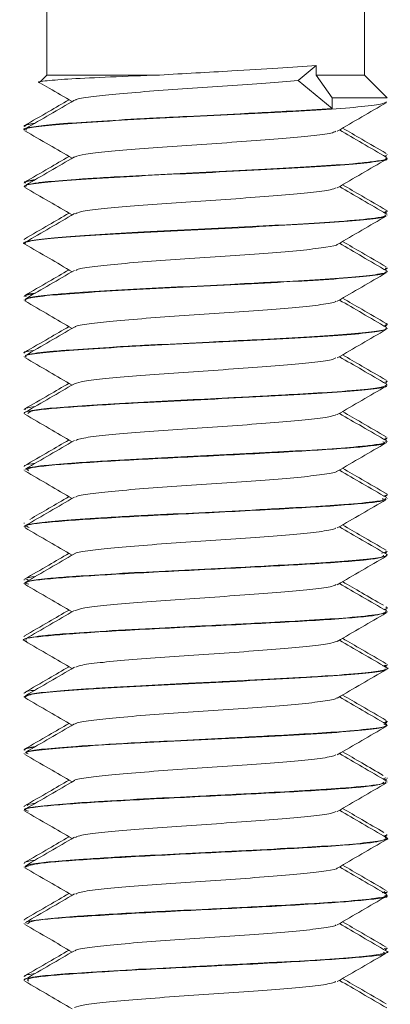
# Model space of a CAD drawing. Header units: millimetres. Extents: x -285 to 376, y -1480 to -23.
# Tile 24 of 38: x -75 to -67, y -81 to -59. Entities that reach past the tile are written whole.
import ezdxf

# ---------------------------------------------------------------- set-up
doc = ezdxf.new("R2010")
doc.units = ezdxf.units.MM

msp = doc.modelspace()

# ---------------------------------------------------------------- linework, layer by layer
at = {"color": 7, "linetype": 'Continuous', "lineweight": 15}
for p, q in [((-74.596, -45.094), (-74.596, -60.094)), ((-67.596, -60.094), (-67.596, -45.094)), ((-69.058, -60.214), (-68.658, -59.883)), ((-68.658, -60.094), (-68.658, -59.883)), ((-74.596, -60.094), (-74.742, -60.239)), ((-72.115, -60.094), (-74.596, -60.094)), ((-68.309, -60.594), (-68.658, -60.094)), ((-67.596, -60.094), (-68.658, -60.094)), ((-67.096, -60.594), (-67.596, -60.094)), ((-68.309, -60.834), (-69.058, -60.214)), ((-68.309, -60.834), (-68.309, -60.594)), ((-68.309, -60.594), (-67.096, -60.594)), ((-75.096, -61.218), (-75.096, -61.228)), ((-75.096, -61.3), (-75.096, -61.31)), ((-67.146, -61.89), (-67.107, -61.867)), ((-67.096, -61.853), (-67.096, -61.843)), ((-67.096, -61.935), (-67.096, -61.925)), ((-75.096, -62.468), (-75.096, -62.478)), ((-75.049, -62.509), (-75.031, -62.519)), ((-75.096, -62.55), (-75.096, -62.56)), ((-67.153, -63.118), (-67.127, -63.103)), ((-67.144, -63.139), (-67.107, -63.117)), ((-67.096, -63.103), (-67.096, -63.093)), ((-67.096, -63.185), (-67.096, -63.175)), ((-75.096, -63.718), (-75.096, -63.728)), ((-75.096, -63.8), (-75.096, -63.81)), ((-67.144, -64.389), (-67.107, -64.367)), ((-67.133, -64.343), (-67.114, -64.362)), ((-67.096, -64.353), (-67.096, -64.343)), ((-67.096, -64.435), (-67.096, -64.425)), ((-75.096, -64.968), (-75.096, -64.978)), ((-75.096, -65.05), (-75.096, -65.06)), ((-67.144, -65.639), (-67.107, -65.617)), ((-67.121, -65.618), (-67.136, -65.603)), ((-67.096, -65.603), (-67.096, -65.593)), ((-67.096, -65.685), (-67.096, -65.675)), ((-75.096, -66.218), (-75.096, -66.228)), ((-75.096, -66.3), (-75.096, -66.31)), ((-67.096, -66.853), (-67.096, -66.843)), ((-67.127, -66.879), (-67.107, -66.867)), ((-67.096, -66.935), (-67.096, -66.925)), ((-75.096, -67.468), (-75.096, -67.478)), ((-75.096, -67.55), (-75.096, -67.56)), ((-67.146, -68.141), (-67.107, -68.117)), ((-67.139, -68.128), (-67.139, -68.118)), ((-67.096, -68.103), (-67.096, -68.093)), ((-67.096, -68.184), (-67.096, -68.175)), ((-75.096, -68.718), (-75.096, -68.729)), ((-75.096, -68.8), (-75.096, -68.809)), ((-67.144, -69.389), (-67.107, -69.367)), ((-67.096, -69.354), (-67.096, -69.343)), ((-67.096, -69.434), (-67.096, -69.425)), ((-75.096, -69.968), (-75.096, -69.979)), ((-75.096, -70.05), (-75.096, -70.059)), ((-75.049, -70.009), (-75.028, -70.021)), ((-67.144, -70.639), (-67.107, -70.617)), ((-67.096, -70.603), (-67.096, -70.593)), ((-67.096, -70.684), (-67.096, -70.675)), ((-75.096, -71.218), (-75.096, -71.228)), ((-75.096, -71.3), (-75.096, -71.31)), ((-75.009, -71.228), (-75.043, -71.209)), ((-67.096, -71.853), (-67.096, -71.843)), ((-67.144, -71.889), (-67.107, -71.867)), ((-67.096, -71.935), (-67.096, -71.925)), ((-75.096, -72.468), (-75.096, -72.478)), ((-75.096, -72.55), (-75.096, -72.56)), ((-67.145, -73.118), (-67.104, -73.103)), ((-67.144, -73.139), (-67.107, -73.117)), ((-67.096, -73.103), (-67.096, -73.093)), ((-67.096, -73.185), (-67.096, -73.175)), ((-75.096, -73.718), (-75.096, -73.728)), ((-75.096, -73.8), (-75.096, -73.81)), ((-67.147, -74.391), (-67.107, -74.367)), ((-67.096, -74.353), (-67.096, -74.343)), ((-67.096, -74.435), (-67.096, -74.425)), ((-75.096, -74.968), (-75.096, -74.978)), ((-75.096, -75.05), (-75.096, -75.059)), ((-67.128, -75.593), (-67.18, -75.615)), ((-67.144, -75.639), (-67.107, -75.617)), ((-67.096, -75.603), (-67.096, -75.593)), ((-67.096, -75.684), (-67.096, -75.675)), ((-75.096, -76.218), (-75.096, -76.228)), ((-75.096, -76.3), (-75.096, -76.31)), ((-67.096, -76.853), (-67.096, -76.843)), ((-67.144, -76.889), (-67.107, -76.867)), ((-67.096, -76.935), (-67.096, -76.925)), ((-75.096, -77.468), (-75.096, -77.478)), ((-75.096, -77.55), (-75.096, -77.56)), ((-67.15, -78.093), (-67.202, -78.127)), ((-67.144, -78.139), (-67.107, -78.117)), ((-67.096, -78.103), (-67.096, -78.093)), ((-67.096, -78.185), (-67.096, -78.175)), ((-75.096, -78.718), (-75.096, -78.728)), ((-75.096, -78.8), (-75.096, -78.81)), ((-75.049, -78.759), (-75.035, -78.767)), ((-67.125, -79.368), (-67.163, -79.353)), ((-67.144, -79.389), (-67.107, -79.367)), ((-67.096, -79.353), (-67.096, -79.343)), ((-67.096, -79.435), (-67.096, -79.425)), ((-75.096, -79.968), (-75.096, -79.979)), ((-75.096, -80.05), (-75.096, -80.059))]:
    msp.add_line(p, q, dxfattribs=at)
for points, knots in [([(-72.115, -60.094), (-71.58, -60.064), (-70.69, -60.014), (-69.478, -59.941), (-68.929, -59.902), (-68.658, -59.883)], [0, 0, 0, 0, 0.431219, 0.718663, 1, 1, 1, 1]), ([(-72.115, -60.094), (-72.488, -60.108), (-73.235, -60.137), (-74.109, -60.179), (-74.628, -60.22), (-74.837, -60.25), (-74.754, -60.264), (-74.752, -60.264)], [0, 0, 0, 0, 0.246619, 0.493238, 0.739879, 0.993401, 1, 1, 1, 1]), ([(-74.753, -60.267), (-74.685, -60.306), (-74.448, -60.444), (-74.21, -60.582), (-74.041, -60.68)], [0, 0, 0, 0, 0.288442, 1, 1, 1, 1]), ([(-73.967, -60.652), (-73.964, -60.646), (-73.948, -60.62), (-73.654, -60.574), (-73.109, -60.516), (-72.361, -60.453), (-71.501, -60.395), (-70.606, -60.334), (-69.744, -60.272), (-69.285, -60.233), (-69.058, -60.214)], [0, 0, 0, 0, 0.036773, 0.175215, 0.311395, 0.450628, 0.587339, 0.725109, 0.864035, 1, 1, 1, 1]), ([(-74.11, -60.64), (-74.258, -60.726), (-74.586, -60.916), (-74.913, -61.106), (-75.093, -61.21)], [0, 0, 0, 0, 0.452351, 1, 1, 1, 1]), ([(-73.992, -60.651), (-74.172, -60.756), (-74.532, -60.965), (-74.893, -61.174), (-75.073, -61.279)], [0, 0, 0, 0, 0.499643, 1, 1, 1, 1]), ([(-75.051, -61.31), (-75.06, -61.301), (-75.092, -61.271), (-74.754, -61.219), (-74.083, -61.163), (-73.121, -61.1), (-71.978, -61.04), (-70.753, -60.982), (-69.564, -60.918), (-68.508, -60.861), (-67.697, -60.799), (-67.182, -60.739), (-67.133, -60.702), (-67.11, -60.685)], [0, 0, 0, 0, 0.0440058, 0.1414317, 0.2366944, 0.3339478, 0.4305736, 0.5262411, 0.6237827, 0.7192461, 0.8161301, 0.9132033, 1, 1, 1, 1]), ([(-68.195, -61.331), (-68.015, -61.227), (-67.656, -61.018), (-67.296, -60.809), (-67.116, -60.705)], [0, 0, 0, 0, 0.499705, 1, 1, 1, 1]), ([(-68.309, -60.834), (-68.604, -60.853), (-68.933, -60.873), (-69.385, -60.898), (-69.741, -60.918), (-70.449, -60.955), (-71.382, -61.002), (-72.102, -61.037), (-72.465, -61.056), (-72.939, -61.081), (-73.65, -61.124), (-74.437, -61.179), (-74.933, -61.236), (-75.149, -61.278), (-75.091, -61.299), (-75.088, -61.3)], [0, 0, 0, 0, 0.122516, 0.136511, 0.1621, 0.247933, 0.372501, 0.457583, 0.48248, 0.495573, 0.621042, 0.744573, 0.860652, 0.993756, 1, 1, 1, 1]), ([(-75.076, -61.228), (-75.082, -61.225), (-75.141, -61.203), (-74.999, -61.181), (-74.873, -61.163)], [0, 0, 0, 0, 0.111671, 1, 1, 1, 1]), ([(-74.862, -61.156), (-74.924, -61.164), (-75.084, -61.185), (-75.072, -61.205), (-75.065, -61.218)], [0, 0, 0, 0, 0.389374, 1, 1, 1, 1]), ([(-75.088, -61.322), (-74.908, -61.427), (-74.559, -61.629), (-74.21, -61.832), (-74.041, -61.93)], [0, 0, 0, 0, 0.516066, 1, 1, 1, 1]), ([(-73.992, -61.902), (-73.925, -61.881), (-73.792, -61.84), (-73.275, -61.783), (-72.579, -61.72), (-71.741, -61.66), (-70.845, -61.602), (-69.976, -61.538), (-69.201, -61.481), (-68.615, -61.419), (-68.273, -61.368), (-68.238, -61.339), (-68.226, -61.33)], [0, 0, 0, 0, 0.105874, 0.210061, 0.316434, 0.422118, 0.526749, 0.633438, 0.737846, 0.843813, 0.949988, 1, 1, 1, 1]), ([(-67.106, -61.911), (-67.286, -61.806), (-67.634, -61.604), (-67.982, -61.402), (-68.15, -61.305)], [0, 0, 0, 0, 0.517248, 1, 1, 1, 1]), ([(-67.115, -61.823), (-67.295, -61.719), (-67.617, -61.532), (-67.938, -61.346), (-68.079, -61.264)], [0, 0, 0, 0, 0.5602287, 1, 1, 1, 1]), ([(-75.069, -62.56), (-75.077, -62.556), (-75.133, -62.533), (-74.877, -62.486), (-74.301, -62.428), (-73.403, -62.368), (-72.302, -62.305), (-71.087, -62.248), (-69.877, -62.185), (-68.777, -62.126), (-67.88, -62.067), (-67.311, -62.003), (-67.059, -61.963), (-67.115, -61.939), (-67.123, -61.935)], [0, 0, 0, 0, 0.0175365, 0.1150966, 0.2107604, 0.3074271, 0.4046836, 0.4999668, 0.5974177, 0.6936278, 0.7897124, 0.8871972, 0.9825039, 1, 1, 1, 1]), ([(-74.11, -61.89), (-74.258, -61.976), (-74.586, -62.166), (-74.913, -62.356), (-75.093, -62.46)], [0, 0, 0, 0, 0.452351, 1, 1, 1, 1]), ([(-73.992, -61.901), (-74.172, -62.006), (-74.532, -62.215), (-74.893, -62.424), (-75.073, -62.529)], [0, 0, 0, 0, 0.499642, 1, 1, 1, 1]), ([(-67.133, -61.925), (-67.122, -61.93), (-67.07, -61.952), (-67.237, -61.979), (-67.502, -62.016), (-67.9, -62.056), (-68.618, -62.107), (-69.644, -62.162), (-70.789, -62.223), (-71.962, -62.279), (-72.931, -62.33), (-73.576, -62.37), (-74.144, -62.409), (-74.483, -62.436), (-74.711, -62.46), (-74.87, -62.48), (-75.064, -62.511), (-75.06, -62.537), (-75.058, -62.55)], [0, 0, 0, 0, 0.023941, 0.104906, 0.138708, 0.198509, 0.291087, 0.382786, 0.476338, 0.568038, 0.660614, 0.720441, 0.754218, 0.845517, 0.856009, 0.875098, 0.93897, 1, 1, 1, 1]), ([(-68.195, -62.581), (-68.015, -62.477), (-67.656, -62.268), (-67.296, -62.059), (-67.116, -61.955)], [0, 0, 0, 0, 0.499706, 1, 1, 1, 1]), ([(-74.853, -62.401), (-74.953, -62.418), (-75.066, -62.437), (-75.094, -62.459), (-75.094, -62.465), (-75.095, -62.468)], [0, 0, 0, 0, 0.771024, 0.867591, 1, 1, 1, 1]), ([(-75.073, -62.478), (-75.078, -62.461), (-75.084, -62.441), (-74.911, -62.421), (-74.881, -62.417)], [0, 0, 0, 0, 0.825435, 1, 1, 1, 1]), ([(-67.115, -63.073), (-67.295, -62.969), (-67.617, -62.782), (-67.938, -62.596), (-68.079, -62.514)], [0, 0, 0, 0, 0.560228, 1, 1, 1, 1]), ([(-75.088, -62.572), (-74.908, -62.677), (-74.559, -62.879), (-74.21, -63.082), (-74.041, -63.18)], [0, 0, 0, 0, 0.516066, 1, 1, 1, 1]), ([(-73.968, -63.152), (-73.935, -63.137), (-73.856, -63.101), (-73.431, -63.048), (-72.786, -62.988), (-71.978, -62.925), (-71.09, -62.868), (-70.205, -62.805), (-69.397, -62.746), (-68.752, -62.687), (-68.328, -62.629), (-68.25, -62.594), (-68.217, -62.58)], [0, 0, 0, 0, 0.078098, 0.182503, 0.288006, 0.394156, 0.498144, 0.604508, 0.709511, 0.814378, 0.920778, 1, 1, 1, 1]), ([(-67.106, -63.161), (-67.286, -63.056), (-67.634, -62.854), (-67.982, -62.652), (-68.15, -62.555)], [0, 0, 0, 0, 0.517247, 1, 1, 1, 1]), ([(-74.11, -63.14), (-74.258, -63.226), (-74.586, -63.416), (-74.913, -63.606), (-75.093, -63.71)], [0, 0, 0, 0, 0.452351, 1, 1, 1, 1]), ([(-73.992, -63.151), (-74.172, -63.256), (-74.532, -63.465), (-74.893, -63.674), (-75.073, -63.779)], [0, 0, 0, 0, 0.499643, 1, 1, 1, 1]), ([(-67.126, -63.073), (-67.112, -63.078), (-67.098, -63.084), (-67.096, -63.091), (-67.096, -63.097), (-67.101, -63.109), (-67.147, -63.121), (-67.177, -63.128)], [0, 0, 0, 0, 0.28765, 0.325216, 0.390619, 0.604905, 1, 1, 1, 1]), ([(-75.069, -63.822), (-75.078, -63.82), (-75.165, -63.798), (-74.98, -63.753), (-74.497, -63.693), (-73.668, -63.635), (-72.617, -63.571), (-71.422, -63.514), (-70.198, -63.453), (-69.059, -63.391), (-68.097, -63.334), (-67.432, -63.27), (-67.098, -63.223), (-67.131, -63.194), (-67.141, -63.185)], [0, 0, 0, 0, 0.011161, 0.106582, 0.201176, 0.295094, 0.39071, 0.48423, 0.579327, 0.674397, 0.767934, 0.863555, 0.957441, 1, 1, 1, 1]), ([(-67.138, -63.175), (-67.131, -63.185), (-67.114, -63.21), (-67.409, -63.258), (-68.03, -63.319), (-69.027, -63.379), (-70.101, -63.437), (-71.282, -63.498), (-72.44, -63.552), (-73.476, -63.612), (-74.309, -63.669), (-74.866, -63.725), (-75.12, -63.771), (-75.073, -63.795), (-75.064, -63.8)], [0, 0, 0, 0, 0.050804, 0.118618, 0.237756, 0.33047, 0.419989, 0.512893, 0.610959, 0.698082, 0.790753, 0.882524, 0.976159, 1, 1, 1, 1]), ([(-68.195, -63.831), (-68.015, -63.727), (-67.656, -63.518), (-67.296, -63.309), (-67.116, -63.205)], [0, 0, 0, 0, 0.499706, 1, 1, 1, 1]), ([(-75.088, -63.822), (-74.908, -63.927), (-74.559, -64.129), (-74.21, -64.332), (-74.041, -64.43)], [0, 0, 0, 0, 0.516067, 1, 1, 1, 1]), ([(-67.106, -64.411), (-67.286, -64.306), (-67.634, -64.104), (-67.982, -63.902), (-68.15, -63.805)], [0, 0, 0, 0, 0.517248, 1, 1, 1, 1]), ([(-67.115, -64.323), (-67.295, -64.219), (-67.617, -64.032), (-67.938, -63.846), (-68.079, -63.764)], [0, 0, 0, 0, 0.5602287, 1, 1, 1, 1]), ([(-73.96, -64.402), (-73.949, -64.392), (-73.912, -64.363), (-73.57, -64.313), (-72.981, -64.255), (-72.208, -64.191), (-71.335, -64.134), (-70.439, -64.073), (-69.606, -64.011), (-68.899, -63.954), (-68.427, -63.89), (-68.192, -63.852), (-68.197, -63.831), (-68.197, -63.831)], [0, 0, 0, 0, 0.048539, 0.154143, 0.258991, 0.365741, 0.470143, 0.576311, 0.68245, 0.78687, 0.893627, 0.998438, 1, 1, 1, 1]), ([(-74.11, -64.39), (-74.258, -64.476), (-74.586, -64.666), (-74.913, -64.856), (-75.093, -64.96)], [0, 0, 0, 0, 0.452351, 1, 1, 1, 1]), ([(-67.108, -64.41), (-67.105, -64.412), (-67.1, -64.416), (-67.097, -64.419), (-67.089, -64.439), (-67.18, -64.475), (-67.643, -64.535), (-68.426, -64.595), (-69.085, -64.632), (-69.438, -64.651), (-69.446, -64.651), (-69.471, -64.653), (-69.563, -64.658), (-69.919, -64.677), (-70.651, -64.716), (-71.724, -64.768), (-72.847, -64.824), (-73.512, -64.866), (-73.827, -64.887), (-73.91, -64.893), (-74.169, -64.911), (-74.609, -64.946), (-75.024, -64.996), (-75.06, -65.033), (-75.077, -65.05)], [0, 0, 0, 0, 0.009229, 0.014518, 0.017336, 0.099662, 0.197601, 0.28775, 0.377892, 0.378138, 0.378552, 0.379889, 0.384591, 0.402105, 0.469458, 0.559695, 0.649579, 0.741017, 0.744266, 0.749793, 0.767677, 0.830677, 0.921413, 1, 1, 1, 1]), ([(-75.064, -65.072), (-75.07, -65.055), (-75.081, -65.018), (-74.657, -64.958), (-73.921, -64.902), (-72.921, -64.838), (-71.754, -64.779), (-70.526, -64.72), (-69.354, -64.657), (-68.335, -64.6), (-67.581, -64.537), (-67.145, -64.483), (-67.136, -64.449), (-67.132, -64.435)], [0, 0, 0, 0, 0.080476, 0.17573, 0.269167, 0.36474, 0.45889, 0.553242, 0.64876, 0.742158, 0.837516, 0.932242, 1, 1, 1, 1]), ([(-73.992, -64.401), (-74.172, -64.506), (-74.532, -64.715), (-74.893, -64.924), (-75.073, -65.029)], [0, 0, 0, 0, 0.499643, 1, 1, 1, 1]), ([(-68.195, -65.081), (-68.015, -64.977), (-67.656, -64.768), (-67.296, -64.559), (-67.116, -64.455)], [0, 0, 0, 0, 0.499705, 1, 1, 1, 1]), ([(-67.178, -64.381), (-67.129, -64.372), (-67.074, -64.363), (-67.102, -64.354), (-67.105, -64.353)], [0, 0, 0, 0, 0.878574, 1, 1, 1, 1]), ([(-74.849, -64.899), (-74.855, -64.9), (-74.959, -64.914), (-75.087, -64.936), (-75.063, -64.959), (-75.054, -64.968)], [0, 0, 0, 0, 0.035848, 0.610302, 1, 1, 1, 1]), ([(-75.088, -65.072), (-74.908, -65.177), (-74.559, -65.379), (-74.21, -65.582), (-74.041, -65.68)], [0, 0, 0, 0, 0.516066, 1, 1, 1, 1]), ([(-75.056, -64.978), (-75.07, -64.972), (-75.111, -64.952), (-74.977, -64.933), (-74.886, -64.92)], [0, 0, 0, 0, 0.318237, 1, 1, 1, 1]), ([(-73.973, -65.651), (-73.972, -65.648), (-73.964, -65.624), (-73.69, -65.578), (-73.165, -65.522), (-72.43, -65.458), (-71.577, -65.399), (-70.679, -65.34), (-69.822, -65.277), (-69.074, -65.22), (-68.531, -65.157), (-68.239, -65.111), (-68.225, -65.086), (-68.221, -65.08)], [0, 0, 0, 0, 0.01885, 0.125199, 0.22951, 0.336216, 0.441327, 0.546666, 0.65331, 0.757578, 0.864043, 0.9698, 1, 1, 1, 1]), ([(-67.106, -65.661), (-67.286, -65.556), (-67.634, -65.354), (-67.982, -65.152), (-68.15, -65.055)], [0, 0, 0, 0, 0.517248, 1, 1, 1, 1]), ([(-67.115, -65.573), (-67.295, -65.469), (-67.617, -65.282), (-67.938, -65.096), (-68.079, -65.014)], [0, 0, 0, 0, 0.5602287, 1, 1, 1, 1]), ([(-74.11, -65.64), (-74.258, -65.726), (-74.586, -65.916), (-74.913, -66.106), (-75.093, -66.21)], [0, 0, 0, 0, 0.452351, 1, 1, 1, 1]), ([(-75.054, -66.31), (-75.065, -66.302), (-75.106, -66.275), (-74.796, -66.225), (-74.154, -66.168), (-73.212, -66.106), (-72.081, -66.044), (-70.858, -65.987), (-69.662, -65.923), (-68.591, -65.866), (-67.755, -65.805), (-67.2, -65.743), (-67.131, -65.704), (-67.096, -65.685)], [0, 0, 0, 0, 0.0356385, 0.1331447, 0.2284794, 0.3255847, 0.4224456, 0.5179377, 0.6154888, 0.711135, 0.807802, 0.9050422, 1, 1, 1, 1]), ([(-67.134, -65.675), (-67.123, -65.681), (-67.083, -65.707), (-67.351, -65.749), (-67.921, -65.81), (-68.793, -65.866), (-69.748, -65.918), (-70.49, -65.957), (-70.869, -65.976), (-70.978, -65.982), (-71.393, -66.003), (-71.925, -66.027), (-72.658, -66.065), (-73.358, -66.105), (-73.858, -66.139), (-74.116, -66.158), (-74.125, -66.158), (-74.157, -66.161), (-74.276, -66.17), (-74.492, -66.187), (-74.671, -66.205), (-74.797, -66.221), (-74.936, -66.241), (-75.089, -66.268), (-75.064, -66.291), (-75.054, -66.3)], [0, 0, 0, 0, 0.031064, 0.12034, 0.216008, 0.306172, 0.40026, 0.467675, 0.485962, 0.491237, 0.493932, 0.585293, 0.617204, 0.678533, 0.771591, 0.771944, 0.772629, 0.774997, 0.783729, 0.817155, 0.86319, 0.872688, 0.891482, 0.956856, 1, 1, 1, 1]), ([(-73.992, -65.651), (-74.172, -65.756), (-74.532, -65.965), (-74.893, -66.174), (-75.073, -66.279)], [0, 0, 0, 0, 0.499642, 1, 1, 1, 1]), ([(-68.195, -66.331), (-68.015, -66.227), (-67.656, -66.018), (-67.296, -65.809), (-67.116, -65.705)], [0, 0, 0, 0, 0.499706, 1, 1, 1, 1]), ([(-67.125, -65.573), (-67.119, -65.574), (-67.102, -65.578), (-67.101, -65.585), (-67.086, -65.603), (-67.135, -65.618), (-67.172, -65.63)], [0, 0, 0, 0, 0.065758, 0.184517, 0.398422, 1, 1, 1, 1]), ([(-75.089, -66.228), (-75.091, -66.227), (-75.152, -66.206), (-75.026, -66.186), (-74.904, -66.167)], [0, 0, 0, 0, 0.03687, 1, 1, 1, 1]), ([(-75.014, -66.179), (-75.023, -66.181), (-75.076, -66.192), (-75.094, -66.205), (-75.095, -66.216), (-75.096, -66.218)], [0, 0, 0, 0, 0.1535902, 0.8851282, 1, 1, 1, 1]), ([(-75.088, -66.322), (-74.908, -66.427), (-74.559, -66.629), (-74.21, -66.832), (-74.041, -66.93)], [0, 0, 0, 0, 0.516066, 1, 1, 1, 1]), ([(-73.986, -66.903), (-73.93, -66.883), (-73.815, -66.843), (-73.326, -66.788), (-72.645, -66.726), (-71.816, -66.664), (-70.922, -66.607), (-70.047, -66.543), (-69.262, -66.486), (-68.656, -66.425), (-68.29, -66.371), (-68.242, -66.341), (-68.226, -66.33)], [0, 0, 0, 0, 0.098436, 0.202481, 0.308467, 0.414185, 0.518402, 0.624877, 0.729263, 0.834769, 0.940902, 1, 1, 1, 1]), ([(-67.106, -66.911), (-67.286, -66.806), (-67.634, -66.604), (-67.982, -66.402), (-68.15, -66.305)], [0, 0, 0, 0, 0.517247, 1, 1, 1, 1]), ([(-67.115, -66.823), (-67.295, -66.719), (-67.617, -66.532), (-67.938, -66.346), (-68.079, -66.264)], [0, 0, 0, 0, 0.560228, 1, 1, 1, 1]), ([(-67.114, -66.843), (-67.106, -66.845), (-67.085, -66.852), (-67.122, -66.859), (-67.146, -66.863)], [0, 0, 0, 0, 0.345974, 1, 1, 1, 1]), ([(-67.109, -66.911), (-67.11, -66.928), (-67.112, -66.963), (-67.512, -67.021), (-68.21, -67.082), (-69.24, -67.141), (-70.357, -67.201), (-71.542, -67.26), (-72.631, -67.312), (-73.636, -67.372), (-74.414, -67.429), (-74.885, -67.477), (-75.046, -67.517), (-75.113, -67.54), (-75.089, -67.549), (-75.086, -67.55)], [0, 0, 0, 0, 0.083564, 0.167514, 0.272467, 0.356067, 0.462974, 0.542879, 0.630662, 0.722095, 0.811938, 0.895394, 0.958762, 0.993994, 1, 1, 1, 1]), ([(-74.11, -66.89), (-74.258, -66.976), (-74.586, -67.166), (-74.913, -67.356), (-75.093, -67.46)], [0, 0, 0, 0, 0.452351, 1, 1, 1, 1]), ([(-73.992, -66.901), (-74.172, -67.006), (-74.532, -67.215), (-74.893, -67.424), (-75.073, -67.529)], [0, 0, 0, 0, 0.499643, 1, 1, 1, 1]), ([(-75.015, -67.56), (-75.004, -67.537), (-74.977, -67.484), (-73.995, -67.405), (-72.604, -67.32), (-71.193, -67.253), (-69.977, -67.191), (-68.864, -67.13), (-67.946, -67.072), (-67.346, -67.009), (-67.071, -66.966), (-67.121, -66.94), (-67.132, -66.935)], [0, 0, 0, 0, 0.106724, 0.249974, 0.395485, 0.490902, 0.588406, 0.685049, 0.781022, 0.878719, 0.974271, 1, 1, 1, 1]), ([(-68.195, -67.581), (-68.015, -67.477), (-67.656, -67.268), (-67.296, -67.059), (-67.116, -66.955)], [0, 0, 0, 0, 0.499706, 1, 1, 1, 1]), ([(-74.862, -67.406), (-74.922, -67.414), (-75.083, -67.435), (-75.074, -67.455), (-75.068, -67.468)], [0, 0, 0, 0, 0.373182, 1, 1, 1, 1]), ([(-67.115, -68.073), (-67.295, -67.969), (-67.617, -67.782), (-67.938, -67.596), (-68.079, -67.514)], [0, 0, 0, 0, 0.5602287, 1, 1, 1, 1]), ([(-75.088, -67.572), (-74.908, -67.677), (-74.559, -67.879), (-74.21, -68.082), (-74.041, -68.18)], [0, 0, 0, 0, 0.516067, 1, 1, 1, 1]), ([(-73.963, -68.152), (-73.938, -68.139), (-73.874, -68.105), (-73.477, -68.053), (-72.849, -67.993), (-72.051, -67.93), (-71.167, -67.873), (-70.278, -67.811), (-69.461, -67.75), (-68.799, -67.692), (-68.346, -67.632), (-68.252, -67.596), (-68.209, -67.58)], [0, 0, 0, 0, 0.068733, 0.173386, 0.278608, 0.384894, 0.48886, 0.59511, 0.700416, 0.804991, 0.911451, 1, 1, 1, 1]), ([(-67.106, -68.161), (-67.286, -68.056), (-67.634, -67.854), (-67.982, -67.652), (-68.15, -67.555)], [0, 0, 0, 0, 0.517248, 1, 1, 1, 1]), ([(-74.11, -68.14), (-74.258, -68.226), (-74.586, -68.416), (-74.913, -68.606), (-75.093, -68.71)], [0, 0, 0, 0, 0.452351, 1, 1, 1, 1]), ([(-73.992, -68.151), (-74.172, -68.256), (-74.532, -68.465), (-74.893, -68.674), (-75.073, -68.779)], [0, 0, 0, 0, 0.499643, 1, 1, 1, 1]), ([(-67.138, -68.093), (-67.111, -68.103), (-67.082, -68.114), (-67.154, -68.125), (-67.16, -68.126)], [0, 0, 0, 0, 0.911732, 1, 1, 1, 1]), ([(-67.133, -68.175), (-67.121, -68.18), (-67.069, -68.202), (-67.233, -68.228), (-67.495, -68.265), (-67.89, -68.305), (-68.603, -68.356), (-69.626, -68.411), (-70.77, -68.472), (-71.944, -68.528), (-72.917, -68.579), (-73.564, -68.619), (-74.134, -68.658), (-74.474, -68.685), (-74.704, -68.71), (-74.864, -68.729), (-75.062, -68.76), (-75.06, -68.787), (-75.058, -68.8)], [0, 0, 0, 0, 0.0229941, 0.1034162, 0.1378795, 0.1970009, 0.289622, 0.3812836, 0.4748346, 0.566573, 0.6591035, 0.7196883, 0.7527237, 0.8440287, 0.8547757, 0.8739448, 0.9374567, 1, 1, 1, 1]), ([(-75.001, -68.822), (-75.023, -68.801), (-75.079, -68.75), (-74.226, -68.67), (-72.75, -68.576), (-70.908, -68.49), (-69.103, -68.396), (-67.751, -68.308), (-67.068, -68.236), (-67.165, -68.195), (-67.19, -68.184)], [0, 0, 0, 0, 0.098623, 0.239877, 0.382774, 0.523562, 0.666549, 0.807671, 0.949674, 1, 1, 1, 1]), ([(-68.195, -68.831), (-68.015, -68.727), (-67.656, -68.518), (-67.296, -68.309), (-67.116, -68.205)], [0, 0, 0, 0, 0.499705, 1, 1, 1, 1]), ([(-74.854, -68.652), (-74.953, -68.668), (-75.064, -68.687), (-75.093, -68.709), (-75.094, -68.714), (-75.095, -68.718)], [0, 0, 0, 0, 0.754674, 0.854667, 1, 1, 1, 1]), ([(-67.106, -69.411), (-67.286, -69.306), (-67.634, -69.104), (-67.982, -68.902), (-68.15, -68.805)], [0, 0, 0, 0, 0.517248, 1, 1, 1, 1]), ([(-67.115, -69.323), (-67.295, -69.219), (-67.617, -69.032), (-67.938, -68.846), (-68.079, -68.764)], [0, 0, 0, 0, 0.5602287, 1, 1, 1, 1]), ([(-75.088, -68.822), (-74.908, -68.927), (-74.559, -69.129), (-74.21, -69.332), (-74.041, -69.43)], [0, 0, 0, 0, 0.516066, 1, 1, 1, 1]), ([(-73.962, -69.402), (-73.955, -69.394), (-73.929, -69.366), (-73.61, -69.318), (-73.041, -69.26), (-72.279, -69.197), (-71.411, -69.139), (-70.514, -69.078), (-69.673, -69.016), (-68.953, -68.959), (-68.457, -68.895), (-68.206, -68.855), (-68.207, -68.833), (-68.207, -68.831)], [0, 0, 0, 0, 0.039171, 0.145051, 0.24967, 0.356449, 0.461015, 0.566962, 0.673302, 0.777615, 0.884321, 0.989417, 1, 1, 1, 1]), ([(-67.139, -69.425), (-67.131, -69.435), (-67.112, -69.462), (-67.426, -69.51), (-68.051, -69.57), (-68.813, -69.616), (-69.478, -69.653), (-70.214, -69.693), (-71.238, -69.746), (-72.152, -69.788), (-72.871, -69.827), (-73.547, -69.867), (-74.297, -69.918), (-74.859, -69.974), (-75.118, -70.02), (-75.072, -70.045), (-75.063, -70.05)], [0, 0, 0, 0, 0.04959, 0.128632, 0.237736, 0.32547, 0.359924, 0.418517, 0.511809, 0.603131, 0.63776, 0.696742, 0.789404, 0.881087, 0.974668, 1, 1, 1, 1]), ([(-73.992, -69.401), (-74.172, -69.506), (-74.532, -69.715), (-74.893, -69.924), (-75.073, -70.029)], [0, 0, 0, 0, 0.499642, 1, 1, 1, 1]), ([(-74.986, -70.072), (-75.024, -70.057), (-75.137, -70.012), (-74.43, -69.935), (-73.058, -69.844), (-71.248, -69.756), (-69.412, -69.662), (-67.949, -69.575), (-67.133, -69.496), (-67.181, -69.45), (-67.198, -69.434)], [0, 0, 0, 0, 0.072934, 0.214852, 0.357013, 0.497944, 0.640914, 0.781648, 0.924342, 1, 1, 1, 1]), ([(-74.11, -69.39), (-74.258, -69.476), (-74.547, -69.643), (-74.836, -69.811), (-74.977, -69.892)], [0, 0, 0, 0, 0.512805, 1, 1, 1, 1]), ([(-68.195, -70.081), (-68.015, -69.977), (-67.656, -69.768), (-67.296, -69.559), (-67.116, -69.455)], [0, 0, 0, 0, 0.499705, 1, 1, 1, 1]), ([(-67.126, -69.323), (-67.113, -69.328), (-67.095, -69.335), (-67.096, -69.346), (-67.101, -69.36), (-67.149, -69.372), (-67.181, -69.379)], [0, 0, 0, 0, 0.264235, 0.376885, 0.59025, 1, 1, 1, 1]), ([(-75.088, -70.072), (-74.908, -70.177), (-74.559, -70.379), (-74.21, -70.582), (-74.041, -70.68)], [0, 0, 0, 0, 0.516067, 1, 1, 1, 1]), ([(-73.982, -70.651), (-73.981, -70.65), (-73.979, -70.628), (-73.724, -70.583), (-73.221, -70.527), (-72.498, -70.464), (-71.653, -70.404), (-70.755, -70.345), (-69.892, -70.282), (-69.132, -70.225), (-68.568, -70.163), (-68.254, -70.114), (-68.231, -70.087), (-68.225, -70.08)], [0, 0, 0, 0, 0.009515, 0.11602, 0.220277, 0.326887, 0.432315, 0.537334, 0.644057, 0.748392, 0.854685, 0.960692, 1, 1, 1, 1]), ([(-67.106, -70.661), (-67.286, -70.556), (-67.634, -70.354), (-67.982, -70.152), (-68.15, -70.055)], [0, 0, 0, 0, 0.517248, 1, 1, 1, 1]), ([(-67.115, -70.573), (-67.295, -70.469), (-67.617, -70.282), (-67.938, -70.096), (-68.079, -70.014)], [0, 0, 0, 0, 0.56023, 1, 1, 1, 1]), ([(-74.998, -71.322), (-75.035, -71.313), (-75.188, -71.273), (-74.608, -71.2), (-73.352, -71.111), (-71.588, -71.022), (-69.731, -70.929), (-68.171, -70.842), (-67.206, -70.756), (-67.186, -70.705), (-67.178, -70.684)], [0, 0, 0, 0, 0.047138, 0.189783, 0.331077, 0.472532, 0.61504, 0.755771, 0.898724, 1, 1, 1, 1]), ([(-74.11, -70.64), (-74.258, -70.726), (-74.586, -70.916), (-74.913, -71.106), (-75.093, -71.21)], [0, 0, 0, 0, 0.452351, 1, 1, 1, 1]), ([(-67.108, -70.66), (-67.105, -70.662), (-67.1, -70.665), (-67.098, -70.669), (-67.097, -70.67), (-67.089, -70.688), (-67.175, -70.725), (-67.634, -70.784), (-68.412, -70.844), (-69.07, -70.881), (-69.429, -70.901), (-69.457, -70.902), (-69.55, -70.907), (-69.904, -70.927), (-70.634, -70.965), (-71.705, -71.017), (-72.83, -71.073), (-73.521, -71.116), (-73.895, -71.142), (-74.164, -71.16), (-74.603, -71.195), (-75.02, -71.246), (-75.06, -71.283), (-75.079, -71.3)], [0, 0, 0, 0, 0.009107, 0.013835, 0.015189, 0.015869, 0.098634, 0.19612, 0.286277, 0.376426, 0.37721, 0.378653, 0.383519, 0.401161, 0.467982, 0.558267, 0.648105, 0.739548, 0.749514, 0.7678, 0.829243, 0.919941, 1, 1, 1, 1]), ([(-73.992, -70.651), (-74.172, -70.756), (-74.532, -70.965), (-74.893, -71.174), (-75.073, -71.279)], [0, 0, 0, 0, 0.499642, 1, 1, 1, 1]), ([(-68.195, -71.331), (-68.015, -71.227), (-67.656, -71.018), (-67.296, -70.809), (-67.116, -70.705)], [0, 0, 0, 0, 0.499706, 1, 1, 1, 1]), ([(-67.132, -70.593), (-67.119, -70.599), (-67.088, -70.614), (-67.17, -70.629), (-67.219, -70.638)], [0, 0, 0, 0, 0.402795, 1, 1, 1, 1]), ([(-74.849, -71.149), (-74.855, -71.15), (-74.957, -71.163), (-75.084, -71.186), (-75.063, -71.209), (-75.053, -71.218)], [0, 0, 0, 0, 0.036704, 0.597071, 1, 1, 1, 1]), ([(-75.088, -71.322), (-74.908, -71.427), (-74.559, -71.629), (-74.21, -71.832), (-74.041, -71.93)], [0, 0, 0, 0, 0.516066, 1, 1, 1, 1]), ([(-73.977, -71.903), (-73.932, -71.885), (-73.834, -71.847), (-73.376, -71.793), (-72.711, -71.731), (-71.891, -71.669), (-70.999, -71.612), (-70.119, -71.549), (-69.324, -71.49), (-68.699, -71.43), (-68.307, -71.375), (-68.246, -71.343), (-68.223, -71.33)], [0, 0, 0, 0, 0.089077, 0.193257, 0.299043, 0.404983, 0.509064, 0.615511, 0.720152, 0.825384, 0.931664, 1, 1, 1, 1]), ([(-67.106, -71.911), (-67.286, -71.806), (-67.634, -71.604), (-67.982, -71.402), (-68.15, -71.305)], [0, 0, 0, 0, 0.517248, 1, 1, 1, 1]), ([(-67.179, -71.786), (-67.338, -71.694), (-67.638, -71.52), (-67.938, -71.346), (-68.079, -71.264)], [0, 0, 0, 0, 0.529238, 1, 1, 1, 1]), ([(-67.123, -71.823), (-67.118, -71.824), (-67.102, -71.827), (-67.102, -71.834), (-67.085, -71.852), (-67.134, -71.868), (-67.17, -71.879)], [0, 0, 0, 0, 0.049019, 0.171037, 0.386577, 1, 1, 1, 1]), ([(-75.037, -72.573), (-75.059, -72.568), (-75.23, -72.534), (-74.759, -72.466), (-73.633, -72.379), (-71.922, -72.286), (-70.057, -72.196), (-68.416, -72.108), (-67.288, -72.017), (-67.181, -71.961), (-67.131, -71.935)], [0, 0, 0, 0, 0.0210909, 0.1640891, 0.3049377, 0.4472914, 0.5890091, 0.7301773, 0.8730009, 1, 1, 1, 1]), ([(-74.11, -71.89), (-74.258, -71.976), (-74.586, -72.166), (-74.913, -72.356), (-75.093, -72.46)], [0, 0, 0, 0, 0.452351, 1, 1, 1, 1]), ([(-73.992, -71.901), (-74.172, -72.006), (-74.532, -72.215), (-74.893, -72.424), (-75.073, -72.529)], [0, 0, 0, 0, 0.499643, 1, 1, 1, 1]), ([(-67.133, -71.925), (-67.122, -71.931), (-67.085, -71.953), (-67.32, -71.995), (-67.863, -72.055), (-68.741, -72.114), (-69.79, -72.17), (-70.946, -72.231), (-72.201, -72.29), (-73.31, -72.352), (-74.137, -72.407), (-74.752, -72.461), (-75.09, -72.508), (-75.061, -72.54), (-75.053, -72.55)], [0, 0, 0, 0, 0.029623, 0.103032, 0.214554, 0.306589, 0.385536, 0.49622, 0.582385, 0.685131, 0.782276, 0.844152, 0.954241, 1, 1, 1, 1]), ([(-68.195, -72.581), (-68.015, -72.477), (-67.656, -72.268), (-67.296, -72.059), (-67.116, -71.955)], [0, 0, 0, 0, 0.499706, 1, 1, 1, 1]), ([(-75.088, -72.572), (-74.908, -72.677), (-74.559, -72.879), (-74.21, -73.082), (-74.041, -73.18)], [0, 0, 0, 0, 0.5160667, 1, 1, 1, 1]), ([(-73.961, -73.152), (-73.942, -73.14), (-73.892, -73.108), (-73.521, -73.058), (-72.91, -72.999), (-72.124, -72.935), (-71.244, -72.878), (-70.352, -72.816), (-69.526, -72.755), (-68.848, -72.697), (-68.365, -72.635), (-68.253, -72.598), (-68.2, -72.58)], [0, 0, 0, 0, 0.05937, 0.164324, 0.269225, 0.375608, 0.479605, 0.585702, 0.691274, 0.795609, 0.902089, 1, 1, 1, 1]), ([(-67.106, -73.161), (-67.286, -73.056), (-67.634, -72.854), (-67.982, -72.652), (-68.15, -72.555)], [0, 0, 0, 0, 0.517247, 1, 1, 1, 1]), ([(-67.115, -73.073), (-67.295, -72.969), (-67.617, -72.782), (-67.938, -72.596), (-68.079, -72.514)], [0, 0, 0, 0, 0.560229, 1, 1, 1, 1]), ([(-74.11, -73.14), (-74.258, -73.226), (-74.586, -73.416), (-74.913, -73.606), (-75.093, -73.71)], [0, 0, 0, 0, 0.452352, 1, 1, 1, 1]), ([(-73.992, -73.151), (-74.172, -73.256), (-74.532, -73.465), (-74.893, -73.674), (-75.073, -73.779)], [0, 0, 0, 0, 0.499642, 1, 1, 1, 1]), ([(-67.102, -73.093), (-67.1, -73.094), (-67.072, -73.104), (-67.136, -73.114), (-67.195, -73.124)], [0, 0, 0, 0, 0.080446, 1, 1, 1, 1]), ([(-67.111, -73.161), (-67.109, -73.161), (-67.025, -73.18), (-67.16, -73.215), (-67.532, -73.275), (-68.237, -73.332), (-69.133, -73.385), (-70.182, -73.442), (-71.406, -73.503), (-72.615, -73.561), (-73.63, -73.622), (-74.413, -73.678), (-74.974, -73.736), (-75.049, -73.777), (-75.091, -73.8)], [0, 0, 0, 0, 0.002352, 0.084777, 0.177006, 0.279969, 0.344107, 0.437802, 0.541017, 0.626015, 0.725535, 0.810916, 0.895121, 1, 1, 1, 1]), ([(-75.079, -73.822), (-75.074, -73.803), (-75.065, -73.763), (-74.597, -73.703), (-73.83, -73.646), (-72.81, -73.582), (-71.632, -73.524), (-70.405, -73.463), (-69.244, -73.401), (-68.245, -73.344), (-67.523, -73.281), (-67.127, -73.229), (-67.135, -73.197), (-67.139, -73.185)], [0, 0, 0, 0, 0.090019, 0.185076, 0.278642, 0.374279, 0.468148, 0.562822, 0.658222, 0.751622, 0.847126, 0.941558, 1, 1, 1, 1]), ([(-68.195, -73.831), (-68.015, -73.727), (-67.656, -73.518), (-67.296, -73.309), (-67.116, -73.205)], [0, 0, 0, 0, 0.499706, 1, 1, 1, 1]), ([(-74.861, -73.655), (-74.92, -73.663), (-75.081, -73.684), (-75.073, -73.705), (-75.068, -73.718)], [0, 0, 0, 0, 0.367482, 1, 1, 1, 1]), ([(-67.106, -74.411), (-67.286, -74.306), (-67.634, -74.104), (-67.982, -73.902), (-68.15, -73.805)], [0, 0, 0, 0, 0.517248, 1, 1, 1, 1]), ([(-67.115, -74.323), (-67.295, -74.219), (-67.617, -74.032), (-67.938, -73.846), (-68.079, -73.764)], [0, 0, 0, 0, 0.560228, 1, 1, 1, 1]), ([(-75.088, -73.822), (-74.908, -73.927), (-74.559, -74.129), (-74.21, -74.332), (-74.041, -74.43)], [0, 0, 0, 0, 0.516067, 1, 1, 1, 1]), ([(-73.966, -74.402), (-73.962, -74.396), (-73.945, -74.37), (-73.648, -74.323), (-73.099, -74.266), (-72.349, -74.202), (-71.488, -74.144), (-70.59, -74.083), (-69.741, -74.021), (-69.008, -73.964), (-68.49, -73.901), (-68.221, -73.858), (-68.216, -73.834), (-68.215, -73.83)], [0, 0, 0, 0, 0.02981, 0.135928, 0.240374, 0.347142, 0.451927, 0.557616, 0.664118, 0.768379, 0.874997, 0.980414, 1, 1, 1, 1]), ([(-74.11, -74.39), (-74.258, -74.476), (-74.586, -74.666), (-74.913, -74.856), (-75.093, -74.96)], [0, 0, 0, 0, 0.452351, 1, 1, 1, 1]), ([(-73.992, -74.401), (-74.172, -74.506), (-74.532, -74.715), (-74.893, -74.924), (-75.073, -75.029)], [0, 0, 0, 0, 0.499642, 1, 1, 1, 1]), ([(-75.008, -75.059), (-75.034, -75.05), (-75.116, -75.021), (-74.738, -74.969), (-74.073, -74.912), (-73.105, -74.849), (-71.961, -74.789), (-70.735, -74.731), (-69.547, -74.667), (-68.494, -74.61), (-67.688, -74.548), (-67.179, -74.489), (-67.134, -74.452), (-67.113, -74.435)], [0, 0, 0, 0, 0.04507, 0.142518, 0.237811, 0.335126, 0.431747, 0.527488, 0.625064, 0.720539, 0.817496, 0.914576, 1, 1, 1, 1]), ([(-67.166, -74.41), (-67.137, -74.418), (-67.045, -74.444), (-67.277, -74.489), (-67.788, -74.548), (-68.6, -74.605), (-69.58, -74.659), (-70.729, -74.72), (-71.85, -74.774), (-72.949, -74.831), (-73.947, -74.893), (-74.673, -74.951), (-75.052, -75.004), (-75.056, -75.036), (-75.058, -75.05)], [0, 0, 0, 0, 0.037103, 0.117251, 0.22598, 0.304504, 0.383215, 0.490923, 0.575481, 0.643059, 0.75967, 0.852503, 0.934428, 1, 1, 1, 1]), ([(-68.195, -75.081), (-68.015, -74.977), (-67.656, -74.768), (-67.296, -74.559), (-67.116, -74.455)], [0, 0, 0, 0, 0.499706, 1, 1, 1, 1]), ([(-67.158, -74.379), (-67.135, -74.375), (-67.085, -74.366), (-67.113, -74.358), (-67.128, -74.353)], [0, 0, 0, 0, 0.464216, 1, 1, 1, 1]), ([(-67.123, -74.343), (-67.107, -74.349), (-67.084, -74.357), (-67.137, -74.366), (-67.154, -74.368)], [0, 0, 0, 0, 0.667718, 1, 1, 1, 1]), ([(-75.074, -74.978), (-75.081, -74.975), (-75.138, -74.953), (-74.997, -74.932), (-74.875, -74.914)], [0, 0, 0, 0, 0.127251, 1, 1, 1, 1]), ([(-74.854, -74.901), (-74.972, -74.919), (-75.119, -74.94), (-75.078, -74.963), (-75.07, -74.968)], [0, 0, 0, 0, 0.802836, 1, 1, 1, 1]), ([(-75.088, -75.072), (-74.908, -75.177), (-74.559, -75.379), (-74.21, -75.582), (-74.041, -75.68)], [0, 0, 0, 0, 0.516066, 1, 1, 1, 1]), ([(-73.992, -75.651), (-73.992, -75.651), (-73.995, -75.631), (-73.755, -75.588), (-73.275, -75.532), (-72.565, -75.469), (-71.729, -75.409), (-70.832, -75.351), (-69.963, -75.287), (-69.191, -75.23), (-68.608, -75.168), (-68.27, -75.118), (-68.237, -75.089), (-68.226, -75.08)], [0, 0, 0, 0, 0.000197, 0.10682, 0.211075, 0.317552, 0.423266, 0.528014, 0.634778, 0.739234, 0.845317, 0.951536, 1, 1, 1, 1]), ([(-67.106, -75.661), (-67.286, -75.556), (-67.634, -75.354), (-67.982, -75.152), (-68.15, -75.055)], [0, 0, 0, 0, 0.517248, 1, 1, 1, 1]), ([(-67.18, -75.536), (-67.338, -75.444), (-67.638, -75.27), (-67.938, -75.096), (-68.079, -75.014)], [0, 0, 0, 0, 0.528667, 1, 1, 1, 1]), ([(-75.007, -76.323), (-75.041, -76.315), (-75.202, -76.277), (-74.659, -76.205), (-73.442, -76.117), (-71.694, -76.026), (-69.833, -75.934), (-68.246, -75.847), (-67.23, -75.759), (-67.185, -75.707), (-67.166, -75.684)], [0, 0, 0, 0, 0.0389629, 0.1817586, 0.3228627, 0.4645689, 0.606849, 0.7476674, 0.8906192, 1, 1, 1, 1]), ([(-74.11, -75.64), (-74.258, -75.726), (-74.586, -75.916), (-74.913, -76.106), (-75.093, -76.21)], [0, 0, 0, 0, 0.452351, 1, 1, 1, 1]), ([(-67.131, -75.675), (-67.126, -75.685), (-67.115, -75.708), (-67.389, -75.755), (-67.991, -75.816), (-68.957, -75.875), (-70.029, -75.933), (-71.171, -75.992), (-72.398, -76.05), (-73.4, -76.108), (-74.257, -76.165), (-74.834, -76.22), (-75.118, -76.269), (-75.071, -76.294), (-75.061, -76.3)], [0, 0, 0, 0, 0.049748, 0.111892, 0.233807, 0.327822, 0.406282, 0.512439, 0.598383, 0.701445, 0.777221, 0.875635, 0.973151, 1, 1, 1, 1]), ([(-73.992, -75.651), (-74.172, -75.756), (-74.532, -75.965), (-74.893, -76.174), (-75.073, -76.279)], [0, 0, 0, 0, 0.499643, 1, 1, 1, 1]), ([(-68.195, -76.331), (-68.015, -76.227), (-67.656, -76.018), (-67.296, -75.809), (-67.116, -75.705)], [0, 0, 0, 0, 0.499706, 1, 1, 1, 1]), ([(-74.854, -76.152), (-74.879, -76.155), (-75.013, -76.17), (-75.023, -76.186), (-75.031, -76.198)], [0, 0, 0, 0, 0.187904, 1, 1, 1, 1]), ([(-75.088, -76.322), (-74.908, -76.427), (-74.559, -76.629), (-74.21, -76.832), (-74.041, -76.93)], [0, 0, 0, 0, 0.5160667, 1, 1, 1, 1]), ([(-73.969, -76.902), (-73.934, -76.887), (-73.853, -76.851), (-73.423, -76.797), (-72.775, -76.737), (-71.965, -76.674), (-71.076, -76.617), (-70.192, -76.554), (-69.386, -76.495), (-68.745, -76.436), (-68.325, -76.378), (-68.249, -76.344), (-68.218, -76.33)], [0, 0, 0, 0, 0.079713, 0.18408, 0.289629, 0.395751, 0.499748, 0.606128, 0.711075, 0.815997, 0.922383, 1, 1, 1, 1]), ([(-67.106, -76.911), (-67.286, -76.806), (-67.634, -76.604), (-67.982, -76.402), (-68.15, -76.305)], [0, 0, 0, 0, 0.517247, 1, 1, 1, 1]), ([(-67.166, -76.794), (-67.329, -76.699), (-67.634, -76.523), (-67.938, -76.346), (-68.079, -76.264)], [0, 0, 0, 0, 0.535645, 1, 1, 1, 1]), ([(-67.116, -76.843), (-67.106, -76.846), (-67.086, -76.853), (-67.125, -76.86), (-67.146, -76.863)], [0, 0, 0, 0, 0.487533, 1, 1, 1, 1]), ([(-74.11, -76.89), (-74.258, -76.976), (-74.586, -77.166), (-74.913, -77.356), (-75.093, -77.46)], [0, 0, 0, 0, 0.452352, 1, 1, 1, 1]), ([(-67.14, -76.91), (-67.123, -76.914), (-67.035, -76.936), (-67.201, -76.975), (-67.62, -77.033), (-68.378, -77.092), (-69.347, -77.146), (-70.472, -77.207), (-71.649, -77.265), (-72.431, -77.303), (-72.916, -77.33), (-73.304, -77.353), (-73.901, -77.391), (-74.406, -77.429), (-74.751, -77.464), (-75.023, -77.502), (-75.057, -77.531), (-75.079, -77.55)], [0, 0, 0, 0, 0.018371, 0.097911, 0.194988, 0.285689, 0.366591, 0.466362, 0.556572, 0.638256, 0.654118, 0.681691, 0.7416, 0.827873, 0.863854, 0.912365, 1, 1, 1, 1]), ([(-75.077, -77.56), (-75.01, -77.53), (-74.875, -77.47), (-73.693, -77.384), (-72.034, -77.291), (-70.16, -77.202), (-68.497, -77.112), (-67.316, -77.021), (-67.178, -76.963), (-67.111, -76.935)], [0, 0, 0, 0, 0.1388151, 0.282463, 0.4279581, 0.5723252, 0.7165824, 0.8621717, 1, 1, 1, 1]), ([(-73.992, -76.901), (-74.172, -77.006), (-74.532, -77.215), (-74.893, -77.424), (-75.073, -77.529)], [0, 0, 0, 0, 0.499642, 1, 1, 1, 1]), ([(-68.195, -77.581), (-68.015, -77.477), (-67.656, -77.268), (-67.296, -77.059), (-67.116, -76.955)], [0, 0, 0, 0, 0.499706, 1, 1, 1, 1]), ([(-74.861, -77.406), (-74.935, -77.417), (-75.06, -77.436), (-75.102, -77.456), (-75.091, -77.466), (-75.088, -77.468)], [0, 0, 0, 0, 0.5399349, 0.9034546, 1, 1, 1, 1]), ([(-75.088, -77.572), (-74.908, -77.677), (-74.559, -77.879), (-74.21, -78.082), (-74.041, -78.18)], [0, 0, 0, 0, 0.516066, 1, 1, 1, 1]), ([(-73.96, -78.152), (-73.948, -78.142), (-73.909, -78.112), (-73.563, -78.062), (-72.971, -78.004), (-72.196, -77.94), (-71.321, -77.883), (-70.426, -77.822), (-69.595, -77.76), (-68.89, -77.703), (-68.421, -77.639), (-68.191, -77.601), (-68.195, -77.581), (-68.195, -77.581)], [0, 0, 0, 0, 0.050152, 0.1557, 0.260586, 0.367323, 0.471695, 0.577892, 0.683987, 0.788426, 0.895181, 0.999943, 1, 1, 1, 1]), ([(-67.106, -78.161), (-67.286, -78.056), (-67.634, -77.854), (-67.982, -77.652), (-68.15, -77.555)], [0, 0, 0, 0, 0.517248, 1, 1, 1, 1]), ([(-67.115, -78.073), (-67.295, -77.969), (-67.617, -77.782), (-67.938, -77.596), (-68.079, -77.514)], [0, 0, 0, 0, 0.560228, 1, 1, 1, 1]), ([(-74.11, -78.14), (-74.258, -78.226), (-74.586, -78.416), (-74.913, -78.606), (-75.093, -78.71)], [0, 0, 0, 0, 0.452351, 1, 1, 1, 1]), ([(-73.992, -78.151), (-74.172, -78.256), (-74.532, -78.465), (-74.893, -78.674), (-75.073, -78.779)], [0, 0, 0, 0, 0.499642, 1, 1, 1, 1]), ([(-67.156, -78.118), (-67.12, -78.114), (-67.078, -78.108), (-67.102, -78.104), (-67.106, -78.103)], [0, 0, 0, 0, 0.839146, 1, 1, 1, 1]), ([(-67.124, -78.175), (-67.117, -78.181), (-67.091, -78.205), (-67.342, -78.249), (-67.919, -78.309), (-68.771, -78.365), (-69.779, -78.42), (-70.937, -78.481), (-71.922, -78.527), (-72.687, -78.567), (-73.183, -78.595), (-73.556, -78.619), (-73.819, -78.636), (-74.246, -78.666), (-74.758, -78.71), (-75.086, -78.761), (-75.062, -78.79), (-75.054, -78.8)], [0, 0, 0, 0, 0.030214, 0.112718, 0.224171, 0.305382, 0.384668, 0.494818, 0.581765, 0.61937, 0.68725, 0.714614, 0.729994, 0.769362, 0.858374, 0.953807, 1, 1, 1, 1]), ([(-75.023, -78.81), (-75.004, -78.786), (-74.96, -78.731), (-73.944, -78.651), (-72.362, -78.557), (-70.499, -78.469), (-68.746, -78.377), (-67.547, -78.286), (-67, -78.224), (-67.129, -78.189), (-67.145, -78.185)], [0, 0, 0, 0, 0.112658, 0.256301, 0.402229, 0.546053, 0.691184, 0.835995, 0.979973, 1, 1, 1, 1]), ([(-68.195, -78.831), (-68.015, -78.727), (-67.656, -78.518), (-67.296, -78.309), (-67.116, -78.205)], [0, 0, 0, 0, 0.499706, 1, 1, 1, 1]), ([(-67.115, -79.323), (-67.295, -79.219), (-67.617, -79.032), (-67.938, -78.846), (-68.079, -78.764)], [0, 0, 0, 0, 0.560229, 1, 1, 1, 1]), ([(-75.088, -78.822), (-74.908, -78.927), (-74.559, -79.129), (-74.21, -79.332), (-74.041, -79.43)], [0, 0, 0, 0, 0.516066, 1, 1, 1, 1]), ([(-73.972, -79.401), (-73.97, -79.398), (-73.961, -79.373), (-73.684, -79.328), (-73.156, -79.271), (-72.418, -79.207), (-71.564, -79.149), (-70.666, -79.089), (-69.81, -79.026), (-69.064, -78.969), (-68.525, -78.906), (-68.236, -78.861), (-68.223, -78.836), (-68.221, -78.83)], [0, 0, 0, 0, 0.020461, 0.126779, 0.231105, 0.337824, 0.442882, 0.548275, 0.654902, 0.759164, 0.865655, 0.971365, 1, 1, 1, 1]), ([(-67.106, -79.411), (-67.286, -79.306), (-67.634, -79.104), (-67.982, -78.902), (-68.15, -78.805)], [0, 0, 0, 0, 0.517247, 1, 1, 1, 1]), ([(-67.112, -79.41), (-67.109, -79.411), (-67.024, -79.43), (-67.16, -79.465), (-67.51, -79.521), (-68.212, -79.581), (-68.909, -79.622), (-69.38, -79.648), (-69.543, -79.657), (-69.63, -79.662), (-69.671, -79.664), (-69.689, -79.665), (-69.694, -79.665), (-69.696, -79.665), (-69.696, -79.665), (-69.697, -79.665), (-69.697, -79.665), (-69.697, -79.665), (-69.697, -79.665), (-69.699, -79.665), (-69.719, -79.666), (-69.773, -79.669), (-69.933, -79.678), (-70.49, -79.707), (-71.429, -79.754), (-72.621, -79.812), (-73.627, -79.872), (-74.271, -79.918), (-74.652, -79.952), (-74.955, -79.991), (-75.142, -80.026), (-75.086, -80.048), (-75.081, -80.05)], [0, 0, 0, 0, 0.002573, 0.085182, 0.17499, 0.265775, 0.354024, 0.377028, 0.38932, 0.395663, 0.398885, 0.399695, 0.400101, 0.400152, 0.400177, 0.40019, 0.400194, 0.400195, 0.400215, 0.400255, 0.400609, 0.40538, 0.413592, 0.44033, 0.540454, 0.629564, 0.72371, 0.809387, 0.847903, 0.89273, 0.990697, 1, 1, 1, 1]), ([(-74.11, -79.39), (-74.258, -79.476), (-74.586, -79.666), (-74.913, -79.856), (-75.093, -79.96)], [0, 0, 0, 0, 0.452351, 1, 1, 1, 1]), ([(-73.992, -79.401), (-74.172, -79.506), (-74.532, -79.715), (-74.893, -79.924), (-75.073, -80.029)], [0, 0, 0, 0, 0.499642, 1, 1, 1, 1]), ([(-75.007, -80.072), (-75.024, -80.05), (-75.065, -79.997), (-74.18, -79.917), (-72.683, -79.823), (-70.836, -79.736), (-69.039, -79.642), (-67.713, -79.554), (-67.056, -79.484), (-67.16, -79.444), (-67.185, -79.435)], [0, 0, 0, 0, 0.104063, 0.24522, 0.388212, 0.529014, 0.671942, 0.813191, 0.955023, 1, 1, 1, 1]), ([(-67.1, -79.343), (-67.099, -79.343), (-67.085, -79.348), (-67.114, -79.353), (-67.139, -79.357)], [0, 0, 0, 0, 0.1200294, 1, 1, 1, 1]), ([(-68.195, -80.081), (-68.015, -79.977), (-67.656, -79.768), (-67.296, -79.559), (-67.116, -79.455)], [0, 0, 0, 0, 0.499706, 1, 1, 1, 1]), ([(-75.088, -80.072), (-74.908, -80.177), (-74.559, -80.379), (-74.21, -80.582), (-74.041, -80.68)], [0, 0, 0, 0, 0.5160667, 1, 1, 1, 1]), ([(-74.861, -79.905), (-74.917, -79.913), (-75.035, -79.929), (-75.089, -79.948), (-75.087, -79.962), (-75.086, -79.968)], [0, 0, 0, 0, 0.35306, 0.741565, 1, 1, 1, 1]), ([(-73.988, -80.653), (-73.93, -80.633), (-73.812, -80.593), (-73.318, -80.537), (-72.634, -80.475), (-71.803, -80.414), (-70.909, -80.356), (-70.035, -80.293), (-69.251, -80.235), (-68.649, -80.174), (-68.287, -80.121), (-68.242, -80.091), (-68.226, -80.08)], [0, 0, 0, 0, 0.10005, 0.204077, 0.310093, 0.415769, 0.520016, 0.62649, 0.730838, 0.836386, 0.942491, 1, 1, 1, 1]), ([(-67.106, -80.661), (-67.286, -80.556), (-67.634, -80.354), (-67.982, -80.152), (-68.15, -80.055)], [0, 0, 0, 0, 0.517247, 1, 1, 1, 1]), ([(-67.115, -80.573), (-67.295, -80.469), (-67.617, -80.282), (-67.938, -80.096), (-68.079, -80.014)], [0, 0, 0, 0, 0.560229, 1, 1, 1, 1])]:
    msp.add_open_spline(points, degree=3, knots=knots, dxfattribs=at)

doc.saveas('drawing.dxf')
